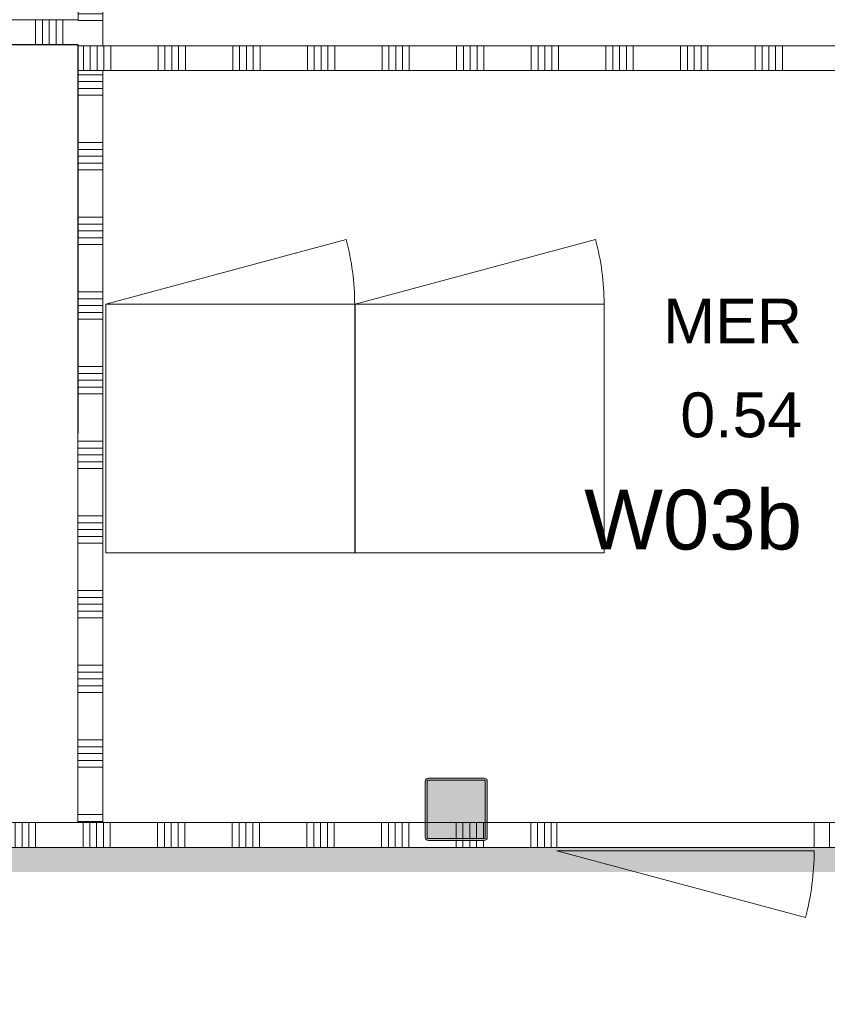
# Model space of a CAD drawing. Header units: millimetres. Extents: x -850 to 154668, y -80411 to 71019.
# Tile 169 of 236: x 49736 to 52982, y 29345 to 33300. Entities that reach past the tile are written whole.
import ezdxf
from ezdxf.enums import TextEntityAlignment as Align

# ---------------------------------------------------------------- set-up
doc = ezdxf.new("R2010")
doc.units = ezdxf.units.MM
doc.header["$MEASUREMENT"] = 0
for name, color, linetype in [('Info Wandafwerking aanduiding', 7, 'Continuous'), ('Info Wandafwerking aanduiding Doorsnede-arcering', 7, 'Continuous'), ('New_22 NC Binnenwanden', 7, 'Continuous'), ('New_22 NC Binnenwanden Deuren', 7, 'Continuous'), ('New_22 NC Binnenwanden Doorsnede-arcering', 7, 'Continuous'), ('New_22 NC Binnenwanden Laagscheidingslijnen', 7, 'Continuous'), ('New_23 Vloeren', 7, 'Continuous'), ('New_72 Vaste Inrichting', 7, 'Continuous'), ('New_Z Ruimtefuncties', 7, 'Continuous'), ('New_Z Ruimtefuncties Zone omranding', 7, 'Continuous'), ('New_Z Ruimtefuncties Zone tekst', 7, 'Continuous'), ('S-COLS-____-OTLN.RVT S', 7, 'Continuous'), ('S-COLS-____-OTLN.RVT S 2D arcering', 7, 'Continuous')]:
    doc.layers.add(name, color=color, linetype=linetype)
doc.styles.add('GENERATED_STYLE_1', font='arial.ttf')
doc.styles.add('GENERATED_STYLE_2', font='arial.ttf')

# ---------------------------------------------------------------- blocks, each defined once
blk = doc.blocks.new('Slab_1_1', base_point=(0, 17060))
at = {"layer": 'New_23 Vloeren', "color": 7, "linetype": 'Continuous', "lineweight": 0, "flags": 128}
blk.add_lwpolyline([(0, 17060), (25600, 17060), (25600, 17539.8), (30060, 17539.8), (30060, 0), (44257.3, 0), (99110, 0), (99110, 26125), (78570.2, 26125), (78570.2, 30220), (61804.1, 30220), (61804.1, 33195.8), (50070.2, 33195.8), (50070.2, 36555.1), (42600, 36555.1), (42600, 38994.9), (31200.9, 38994.9), (31200.9, 49880), (25600, 49880), (25600, 70460), (0, 70460)], close=True, dxfattribs=at)
blk = doc.blocks.new('Slab_3_1', base_point=(31200.9, 49880))
at = {"layer": 'New_23 Vloeren', "color": 7, "linetype": 'Continuous', "lineweight": 0, "flags": 128}
blk.add_lwpolyline([(31200.9, 49880), (31200.9, 38994.9), (42600, 38994.9), (42600, 36555.1), (50070.2, 36555.1), (50070.2, 33195.8), (61804.1, 33195.8), (61804.1, 53915), (31400.3, 53915), (31400.3, 49880)], close=True, dxfattribs=at)
blk = doc.blocks.new('Kast basis 1D 22_10')
at = {"layer": 'New_72 Vaste Inrichting', "color": 1, "linetype": 'Continuous', "lineweight": 0}
for p, q in [((0, 1000), (1000, 1000)), ((0, 0), (0, 1000)), ((1000, 0), (1000, 1000)), ((0, 0), (1000, 0)), ((0, 0), (965.9, -258.8))]:
    blk.add_line(p, q, dxfattribs=at)
blk.add_arc((0, 0), 1000, 345, 0, dxfattribs=at)
blk = doc.blocks.new('*X424')
at = {"layer": 'New_22 NC Binnenwanden Doorsnede-arcering', "color": 254, "linetype": 'Continuous', "lineweight": 0, "true_color": 0xe9ebeb}
blk.add_line((53345.1, 29975), (53345.1, 30075), dxfattribs=at)
blk = doc.blocks.new('*X425')
at = {"layer": 'New_22 NC Binnenwanden Doorsnede-arcering', "color": 254, "linetype": 'Continuous', "lineweight": 0, "true_color": 0xe9ebeb}
for p, q in [((47890.3, 29975), (47890.3, 30075)), ((47917.7, 29975), (47917.7, 30075)), ((47945.1, 29975), (47945.1, 30075)), ((47972.6, 29975), (47972.6, 30075)), ((48000, 29975), (48000, 30075)), ((48190.3, 29975), (48190.3, 30075)), ((48217.7, 29975), (48217.7, 30075)), ((48245.1, 29975), (48245.1, 30075)), ((48272.6, 29975), (48272.6, 30075)), ((48300, 29975), (48300, 30075))]:
    blk.add_line(p, q, dxfattribs=at)
blk = doc.blocks.new('*X426')
at = {"layer": 'New_22 NC Binnenwanden Doorsnede-arcering', "color": 254, "linetype": 'Continuous', "lineweight": 0, "true_color": 0xe9ebeb}
for p, q in [((49390.3, 29975), (49390.3, 30075)), ((49417.7, 29975), (49417.7, 30075)), ((49445.1, 29975), (49445.1, 30075)), ((49472.6, 29975), (49472.6, 30075)), ((49500, 29975), (49500, 30075)), ((49690.3, 29975), (49690.3, 30075)), ((49717.7, 29975), (49717.7, 30075)), ((49745.1, 29975), (49745.1, 30075)), ((49772.6, 29975), (49772.6, 30075)), ((49800, 29975), (49800, 30075)), ((49990.3, 29975), (49990.3, 30075)), ((50017.7, 29975), (50017.7, 30075)), ((50045.1, 29975), (50045.1, 30075)), ((50072.6, 29975), (50072.6, 30075)), ((50100, 29975), (50100, 30075)), ((50290.3, 29975), (50290.3, 30075)), ((50317.7, 29975), (50317.7, 30075)), ((50345.1, 29975), (50345.1, 30075)), ((50372.6, 29975), (50372.6, 30075)), ((50400, 29975), (50400, 30075)), ((50590.3, 29975), (50590.3, 30075)), ((50617.7, 29975), (50617.7, 30075)), ((50645.1, 29975), (50645.1, 30075)), ((50672.6, 29975), (50672.6, 30075)), ((50700, 29975), (50700, 30075)), ((50890.3, 29975), (50890.3, 30075)), ((50917.7, 29975), (50917.7, 30075)), ((50945.1, 29975), (50945.1, 30075)), ((50972.6, 29975), (50972.6, 30075)), ((51000, 29975), (51000, 30075)), ((51190.3, 29975), (51190.3, 30075)), ((51217.7, 29975), (51217.7, 30075)), ((51245.1, 29975), (51245.1, 30075)), ((51272.6, 29975), (51272.6, 30075)), ((51300, 29975), (51300, 30075)), ((51790.3, 29975), (51790.3, 30075)), ((51817.7, 29975), (51817.7, 30075)), ((51845.1, 29975), (51845.1, 30075)), ((51872.6, 29975), (51872.6, 30075)), ((51490.3, 29975), (51490.3, 30000)), ((51517.7, 29975), (51517.7, 30000)), ((51545.1, 29975), (51545.1, 30000)), ((51572.6, 29975), (51572.6, 30000)), ((51600, 29975), (51600, 30000.4))]:
    blk.add_line(p, q, dxfattribs=at)
blk = doc.blocks.new('*X427')
at = {"layer": 'New_22 NC Binnenwanden Doorsnede-arcering', "color": 254, "linetype": 'Continuous', "lineweight": 0, "true_color": 0xe9ebeb}
for p, q in [((52990.3, 29975), (52990.3, 30075)), ((53017.7, 29975), (53017.7, 30075)), ((53045.1, 29975), (53045.1, 30075)), ((53072.6, 29975), (53072.6, 30075)), ((53100, 29975), (53100, 30075))]:
    blk.add_line(p, q, dxfattribs=at)
blk = doc.blocks.new('*X428')
at = {"layer": 'New_22 NC Binnenwanden Doorsnede-arcering', "color": 254, "linetype": 'Continuous', "lineweight": 0, "true_color": 0xe9ebeb}
for p, q in [((51490.3, 30008), (51490.3, 30075)), ((51517.7, 30008), (51517.7, 30075)), ((51545.1, 30008), (51545.1, 30075)), ((51572.6, 30008), (51572.6, 30075)), ((51600, 30008.4), (51600, 30075))]:
    blk.add_line(p, q, dxfattribs=at)
blk = doc.blocks.new('D1 22_3')
at = {"layer": 'New_22 NC Binnenwanden Deuren', "color": 1, "linetype": 'Continuous', "lineweight": 0}
for q in [(-481.8, 267.6), (-517, 0)]:
    blk.add_line((517, 0), q, dxfattribs=at)
at = {"layer": 'New_22 NC Binnenwanden Deuren', "color": 7, "linetype": 'Continuous', "lineweight": 0}
for p, q in [((-517, -114), (-517, -14)), ((-517, -114), (-517, -14)), ((517, -114), (517, -14)), ((517, -114), (517, -14))]:
    blk.add_line(p, q, dxfattribs=at)
at = {"layer": 'New_22 NC Binnenwanden Deuren', "color": 1, "linetype": 'Continuous', "lineweight": 0}
blk.add_arc((517, 0), 1034, 165, 180, dxfattribs=at)
blk = doc.blocks.new('Wall_111_1', base_point=(53347.3, 30075))
at = {"layer": 'New_22 NC Binnenwanden', "color": 8, "linetype": 'Continuous', "lineweight": 0, "true_color": 0x778488}
for p, q in [((48311.5, 30075), (48311.5, 29975)), ((49345.5, 30075), (49345.5, 29975)), ((51895.4, 30075), (51895.4, 29975)), ((52929.4, 30075), (52929.4, 29975))]:
    blk.add_line(p, q, dxfattribs=at)
at = {"layer": 'New_22 NC Binnenwanden', "color": 8, "linetype": 'Continuous', "lineweight": 0, "true_color": 0x778488, "flags": 128}
for points in [[(48311.5, 30075), (47759.9, 30075)], [(51365, 30075), (49345.5, 30075)], [(51607, 30075), (51373, 30075)], [(51895.4, 30075), (51615, 30075)], [(53245.1, 30075), (52929.4, 30075)], [(53347.3, 30075), (53345.1, 30075)], [(53347.3, 30075), (53347.3, 29975)], [(47759.9, 29975), (48311.5, 29975)], [(49345.5, 29975), (51895.4, 29975)], [(52929.4, 29975), (53347.3, 29975)]]:
    blk.add_lwpolyline(points, dxfattribs=at)
at = {"layer": 'New_22 NC Binnenwanden Laagscheidingslijnen', "color": 8, "linetype": 'Continuous', "lineweight": 0, "true_color": 0x778488}
for p, q in [((53245.1, 30075), (53245.1, 29975)), ((53345.1, 29975), (53345.1, 30075))]:
    blk.add_line(p, q, dxfattribs=at)
at = {"layer": 'New_22 NC Binnenwanden', "color": 8, "lineweight": 0, "true_color": 0x778488}
for name in ['*X425', '*X426', '*X428', '*X427', '*X424']:
    blk.add_blockref(name, (0, 0), dxfattribs=at)
at = {"layer": 'New_22 NC Binnenwanden Deuren', "color": 1, "linetype": 'Continuous', "lineweight": 0, "zscale": 1000, "rotation": 179.9999999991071}
for p in [(48828.5, 29961), (52412.4, 29961)]:
    blk.add_blockref('D1 22_3', p, dxfattribs=at)
blk = doc.blocks.new('*X914')
at = {"layer": 'New_22 NC Binnenwanden Doorsnede-arcering', "color": 254, "linetype": 'Continuous', "lineweight": 0, "true_color": 0xe9ebeb}
for p, q in [((47100, 33300), (47100, 33270.1)), ((47127.4, 33300), (47127.4, 33242.7)), ((47154.9, 33300), (47154.9, 33215.3))]:
    blk.add_line(p, q, dxfattribs=at)
blk = doc.blocks.new('*X915')
at = {"layer": 'New_22 NC Binnenwanden Doorsnede-arcering', "color": 254, "linetype": 'Continuous', "lineweight": 0, "true_color": 0xe9ebeb}
for p, q in [((47182.3, 33300), (47182.3, 33200)), ((47209.7, 33300), (47209.7, 33200)), ((47400, 33300), (47400, 33200)), ((47427.4, 33300), (47427.4, 33200)), ((47454.9, 33300), (47454.9, 33200)), ((47482.3, 33300), (47482.3, 33200)), ((47509.7, 33300), (47509.7, 33200)), ((47700, 33300), (47700, 33200)), ((47727.4, 33300), (47727.4, 33200)), ((47754.9, 33300), (47754.9, 33200)), ((47782.3, 33300), (47782.3, 33200)), ((47809.7, 33300), (47809.7, 33200)), ((48000, 33300), (48000, 33200)), ((48027.4, 33300), (48027.4, 33200)), ((48054.9, 33300), (48054.9, 33200)), ((48082.3, 33300), (48082.3, 33200)), ((48109.7, 33300), (48109.7, 33200)), ((48300, 33300), (48300, 33200))]:
    blk.add_line(p, q, dxfattribs=at)
blk = doc.blocks.new('*X916')
at = {"layer": 'New_22 NC Binnenwanden Doorsnede-arcering', "color": 254, "linetype": 'Continuous', "lineweight": 0, "true_color": 0xe9ebeb}
for p, q in [((49500, 33300), (49500, 33200)), ((49527.4, 33300), (49527.4, 33200)), ((49554.9, 33300), (49554.9, 33200)), ((49582.3, 33300), (49582.3, 33200)), ((49609.7, 33300), (49609.7, 33200)), ((49800, 33300), (49800, 33200)), ((49827.4, 33300), (49827.4, 33200)), ((49854.9, 33300), (49854.9, 33200)), ((49882.3, 33300), (49882.3, 33200)), ((49909.7, 33300), (49909.7, 33200))]:
    blk.add_line(p, q, dxfattribs=at)
blk = doc.blocks.new('D1 22')
at = {"layer": 'New_22 NC Binnenwanden Deuren', "color": 1, "linetype": 'Continuous', "lineweight": 0}
for q in [(-481.8, 267.6), (-517, 0)]:
    blk.add_line((517, 0), q, dxfattribs=at)
at = {"layer": 'New_22 NC Binnenwanden Deuren', "color": 7, "linetype": 'Continuous', "lineweight": 0}
for p, q in [((-517, -25), (-517, -125)), ((-517, -25), (-517, -125)), ((517, -25), (517, -125)), ((517, -25), (517, -125))]:
    blk.add_line(p, q, dxfattribs=at)
at = {"layer": 'New_22 NC Binnenwanden Deuren', "color": 1, "linetype": 'Continuous', "lineweight": 0}
blk.add_arc((517, 0), 1034, 165, 180, dxfattribs=at)
blk = doc.blocks.new('*X918')
at = {"layer": 'New_22 NC Binnenwanden Doorsnede-arcering', "color": 254, "linetype": 'Continuous', "lineweight": 0, "true_color": 0xe9ebeb}
for p, q in [((47100, 33270.1), (47100, 33200)), ((47127.4, 33242.7), (47127.4, 33200)), ((47154.9, 33215.3), (47154.9, 33200))]:
    blk.add_line(p, q, dxfattribs=at)
blk = doc.blocks.new('Wall_182_1', base_point=(50020.2, 33200))
at = {"layer": 'New_22 NC Binnenwanden', "color": 8, "linetype": 'Continuous', "lineweight": 0, "true_color": 0x778488}
for p, q in [((48311.5, 33200), (48311.5, 33300)), ((49345.5, 33200), (49345.5, 33300))]:
    blk.add_line(p, q, dxfattribs=at)
at = {"layer": 'New_22 NC Binnenwanden', "color": 8, "linetype": 'Continuous', "lineweight": 0, "true_color": 0x778488, "flags": 128}
for points in [[(48311.5, 33300), (47070.1, 33300)], [(47070.1, 33300), (47070.1, 33200)], [(49970.2, 33300), (49345.5, 33300)], [(47170.1, 33200), (48170.1, 33200)], [(48270.1, 33200), (48311.5, 33200)], [(49345.5, 33200), (49970.2, 33200)]]:
    blk.add_lwpolyline(points, dxfattribs=at)
at = {"layer": 'New_22 NC Binnenwanden', "color": 8, "lineweight": 0, "true_color": 0x778488}
for name in ['*X914', '*X918', '*X915', '*X916']:
    blk.add_blockref(name, (0, 0), dxfattribs=at)
at = {"layer": 'New_22 NC Binnenwanden Deuren', "color": 1, "linetype": 'Continuous', "lineweight": 0, "zscale": 1000, "rotation": 180}
blk.add_blockref('D1 22', (48828.5, 33175), dxfattribs=at)
blk = doc.blocks.new('Wall_449_1', base_point=(61930.2, 29976.8))
at = {"layer": 'Info Wandafwerking aanduiding Doorsnede-arcering', "linetype": 'Continuous', "lineweight": 0}
blk.add_hatch(color=1, dxfattribs=at).paths.add_polyline_path([(61930.2, 29976.8), (47375.4, 29976.8), (47375.4, 29876.8), (61930.2, 29876.8)])
blk = doc.blocks.new('Column 71[71]_1', base_point=(0.5, 3))
at = {"layer": 'S-COLS-____-OTLN.RVT S 2D arcering', "linetype": 'Continuous', "lineweight": 0, "true_color": 0x778488}
h = blk.add_hatch(color=8, dxfattribs=at)
h.paths.add_polyline_path([(51365.5, 30016), (51366.5, 30011), (51369.3, 30006.8), (51373.5, 30004), (51378.5, 30003), (51602.5, 30003), (51607.5, 30004), (51611.7, 30006.8), (51614.5, 30011), (51615.5, 30016), (51615.5, 30240), (51614.5, 30244.9), (51611.7, 30249.2), (51607.5, 30252), (51602.5, 30253), (51378.5, 30253), (51373.5, 30252), (51369.3, 30249.2), (51366.5, 30244.9), (51365.5, 30240)])
h.paths.add_polyline_path([(51602.5, 30011), (51378.5, 30011), (51376.6, 30011.3), (51375, 30012.4), (51373.9, 30014), (51373.5, 30016), (51373.5, 30240), (51373.9, 30241.9), (51375, 30243.5), (51376.6, 30244.6), (51378.5, 30245), (51602.5, 30245), (51604.4, 30244.6), (51606.1, 30243.5), (51607.1, 30241.9), (51607.5, 30240), (51607.5, 30016), (51607.1, 30014), (51606.1, 30012.4), (51604.4, 30011.3)], flags=0)
blk.add_hatch(color=8, dxfattribs=at).paths.add_polyline_path([(51602.5, 30245), (51378.5, 30245), (51376.6, 30244.6), (51375, 30243.5), (51373.9, 30241.9), (51373.5, 30240), (51373.5, 30016), (51373.9, 30014), (51375, 30012.4), (51376.6, 30011.3), (51378.5, 30011), (51602.5, 30011), (51604.4, 30011.3), (51606.1, 30012.4), (51607.1, 30014), (51607.5, 30016), (51607.5, 30240), (51607.1, 30241.9), (51606.1, 30243.5), (51604.4, 30244.6)])
at = {"layer": 'S-COLS-____-OTLN.RVT S', "color": 1, "linetype": 'Continuous', "lineweight": 0}
for p, q in [((51366.5, 30244.9), (51365.5, 30240)), ((51365.5, 30240), (51365.5, 30016)), ((51369.3, 30249.2), (51366.5, 30244.9)), ((51373.5, 30252), (51369.3, 30249.2)), ((51378.5, 30253), (51373.5, 30252)), ((51373.5, 30240), (51373.9, 30241.9)), ((51373.5, 30016), (51373.5, 30240)), ((51373.9, 30241.9), (51375, 30243.5)), ((51375, 30243.5), (51376.6, 30244.6)), ((51376.6, 30244.6), (51378.5, 30245)), ((51602.5, 30253), (51378.5, 30253)), ((51378.5, 30245), (51602.5, 30245)), ((51607.5, 30252), (51602.5, 30253)), ((51602.5, 30245), (51604.4, 30244.6)), ((51604.4, 30244.6), (51606.1, 30243.5)), ((51606.1, 30243.5), (51607.1, 30241.9)), ((51607.1, 30241.9), (51607.5, 30240)), ((51611.7, 30249.2), (51607.5, 30252)), ((51607.5, 30240), (51607.5, 30016)), ((51614.5, 30244.9), (51611.7, 30249.2)), ((51615.5, 30240), (51614.5, 30244.9)), ((51615.5, 30016), (51615.5, 30240)), ((51365.5, 30016), (51366.5, 30011)), ((51366.5, 30011), (51369.3, 30006.8)), ((51369.3, 30006.8), (51373.5, 30004)), ((51373.9, 30014), (51373.5, 30016)), ((51373.5, 30004), (51378.5, 30003)), ((51375, 30012.4), (51373.9, 30014)), ((51376.6, 30011.3), (51375, 30012.4)), ((51378.5, 30011), (51376.6, 30011.3)), ((51602.5, 30011), (51378.5, 30011)), ((51378.5, 30003), (51602.5, 30003)), ((51604.4, 30011.3), (51602.5, 30011)), ((51602.5, 30003), (51607.5, 30004)), ((51606.1, 30012.4), (51604.4, 30011.3)), ((51607.1, 30014), (51606.1, 30012.4)), ((51607.5, 30016), (51607.1, 30014)), ((51607.5, 30004), (51611.7, 30006.8)), ((51611.7, 30006.8), (51614.5, 30011)), ((51614.5, 30011), (51615.5, 30016))]:
    blk.add_line(p, q, dxfattribs=at)
blk = doc.blocks.new('*X3165')
at = {"layer": 'New_22 NC Binnenwanden Doorsnede-arcering', "color": 254, "linetype": 'Continuous', "lineweight": 0, "true_color": 0xe9ebeb}
for p, q in [((50074.5, 33164.4), (50074.5, 33195.8)), ((50102, 33164.4), (50102, 33195.8)), ((50292.2, 33164.4), (50292.2, 33195.8)), ((50319.7, 33164.4), (50319.7, 33195.8)), ((50347.1, 33164.4), (50347.1, 33195.8)), ((50374.5, 33164.4), (50374.5, 33195.8)), ((50402, 33164.4), (50402, 33195.8)), ((50592.2, 33164.4), (50592.2, 33195.7)), ((50619.7, 33164.4), (50619.7, 33195.7)), ((50647.1, 33164.4), (50647.1, 33195.7)), ((50674.5, 33164.4), (50674.5, 33195.7)), ((50702, 33164.4), (50702, 33195.7)), ((50892.2, 33164.3), (50892.2, 33195.7)), ((50919.7, 33164.3), (50919.7, 33195.7)), ((50947.1, 33164.3), (50947.1, 33195.7)), ((50974.5, 33164.3), (50974.5, 33195.7)), ((51002, 33164.3), (51002, 33195.7)), ((51192.2, 33164.3), (51192.2, 33195.7)), ((51219.7, 33164.3), (51219.7, 33195.7)), ((51247.1, 33164.3), (51247.1, 33195.7)), ((51274.5, 33164.3), (51274.5, 33195.7)), ((51302, 33164.3), (51302, 33195.7)), ((51492.2, 33164.3), (51492.2, 33195.7)), ((51519.7, 33164.3), (51519.7, 33195.7)), ((51547.1, 33164.3), (51547.1, 33195.7)), ((51574.5, 33164.3), (51574.5, 33195.7)), ((51602, 33164.3), (51602, 33195.7)), ((51792.2, 33164.3), (51792.2, 33195.7)), ((51819.7, 33164.3), (51819.7, 33195.7)), ((51847.1, 33164.3), (51847.1, 33195.7)), ((51874.5, 33164.3), (51874.5, 33195.7)), ((51902, 33164.3), (51902, 33195.7)), ((52092.2, 33164.3), (52092.2, 33195.7)), ((52119.7, 33164.3), (52119.7, 33195.7)), ((52147.1, 33164.3), (52147.1, 33195.7)), ((52174.5, 33164.3), (52174.5, 33195.7)), ((52202, 33164.3), (52202, 33195.7)), ((52392.2, 33164.3), (52392.2, 33195.6)), ((52419.7, 33164.3), (52419.7, 33195.6)), ((52447.1, 33164.2), (52447.1, 33195.6)), ((52474.5, 33164.2), (52474.5, 33195.6)), ((52502, 33164.2), (52502, 33195.6)), ((52692.2, 33164.2), (52692.2, 33195.6)), ((52719.7, 33164.2), (52719.7, 33195.6)), ((52747.1, 33164.2), (52747.1, 33195.6)), ((52774.5, 33164.2), (52774.5, 33195.6)), ((52802, 33164.2), (52802, 33195.6)), ((50074.5, 33095.8), (50074.5, 33164.4)), ((50102, 33095.8), (50102, 33164.4)), ((50292.2, 33095.8), (50292.2, 33164.4)), ((50319.7, 33095.8), (50319.7, 33164.4)), ((50347.1, 33095.8), (50347.1, 33164.4)), ((50374.5, 33095.8), (50374.5, 33164.4)), ((50402, 33095.8), (50402, 33164.4)), ((50592.2, 33095.7), (50592.2, 33164.4)), ((50619.7, 33095.7), (50619.7, 33164.4)), ((50647.1, 33095.7), (50647.1, 33164.4)), ((50674.5, 33095.7), (50674.5, 33164.4)), ((50702, 33095.7), (50702, 33164.4)), ((50892.2, 33095.7), (50892.2, 33164.3)), ((50919.7, 33095.7), (50919.7, 33164.3)), ((50947.1, 33095.7), (50947.1, 33164.3)), ((50974.5, 33095.7), (50974.5, 33164.3)), ((51002, 33095.7), (51002, 33164.3)), ((51192.2, 33095.7), (51192.2, 33164.3)), ((51219.7, 33095.7), (51219.7, 33164.3)), ((51247.1, 33095.7), (51247.1, 33164.3)), ((51274.5, 33095.7), (51274.5, 33164.3)), ((51302, 33095.7), (51302, 33164.3)), ((51492.2, 33095.7), (51492.2, 33164.3)), ((51519.7, 33095.7), (51519.7, 33164.3)), ((51547.1, 33095.7), (51547.1, 33164.3)), ((51574.5, 33095.7), (51574.5, 33164.3)), ((51602, 33095.7), (51602, 33164.3)), ((51792.2, 33095.7), (51792.2, 33164.3)), ((51819.7, 33095.7), (51819.7, 33164.3)), ((51847.1, 33095.7), (51847.1, 33164.3)), ((51874.5, 33095.7), (51874.5, 33164.3)), ((51902, 33095.7), (51902, 33164.3)), ((52092.2, 33095.7), (52092.2, 33164.3)), ((52119.7, 33095.7), (52119.7, 33164.3)), ((52147.1, 33095.7), (52147.1, 33164.3)), ((52174.5, 33095.7), (52174.5, 33164.3)), ((52202, 33095.7), (52202, 33164.3)), ((52392.2, 33095.6), (52392.2, 33164.3)), ((52419.7, 33095.6), (52419.7, 33164.3)), ((52447.1, 33095.6), (52447.1, 33164.2)), ((52474.5, 33095.6), (52474.5, 33164.2)), ((52502, 33095.6), (52502, 33164.2)), ((52692.2, 33095.6), (52692.2, 33164.2)), ((52719.7, 33095.6), (52719.7, 33164.2)), ((52747.1, 33095.6), (52747.1, 33164.2)), ((52774.5, 33095.6), (52774.5, 33164.2)), ((52802, 33095.6), (52802, 33164.2))]:
    blk.add_line(p, q, dxfattribs=at)
blk = doc.blocks.new('*X3166')
at = {"layer": 'New_22 NC Binnenwanden Doorsnede-arcering', "color": 254, "linetype": 'Continuous', "lineweight": 0, "true_color": 0xe9ebeb}
for p, q in [((49992.2, 33164.4), (49992.2, 33195.8)), ((50019.7, 33164.4), (50019.7, 33195.8)), ((50047.1, 33164.4), (50047.1, 33195.8)), ((49992.2, 33095.8), (49992.2, 33164.4)), ((50019.7, 33095.8), (50019.7, 33164.4)), ((50047.1, 33095.8), (50047.1, 33164.4))]:
    blk.add_line(p, q, dxfattribs=at)
blk = doc.blocks.new('Wall_674_1', base_point=(50020.2, 33195.8))
at = {"layer": 'New_22 NC Binnenwanden', "color": 8, "linetype": 'Continuous', "lineweight": 0, "true_color": 0x778488}
blk.add_line((49970.2, 33195.8), (49970.2, 33095.8), dxfattribs=at)
at = {"layer": 'New_22 NC Binnenwanden', "color": 8, "linetype": 'Continuous', "lineweight": 0, "true_color": 0x778488, "flags": 128}
for points in [[(61610, 33195.1), (50070.2, 33195.8)], [(50070.2, 33095.8), (61610, 33095.1)]]:
    blk.add_lwpolyline(points, dxfattribs=at)
at = {"layer": 'New_22 NC Binnenwanden Laagscheidingslijnen', "color": 8, "linetype": 'Continuous', "lineweight": 0, "true_color": 0x778488}
for p, q in [((50070.2, 33195.8), (49970.2, 33195.8)), ((49970.2, 33095.8), (50070.2, 33095.8))]:
    blk.add_line(p, q, dxfattribs=at)
at = {"layer": 'New_22 NC Binnenwanden', "color": 8, "lineweight": 0, "true_color": 0x778488}
for name in ['*X3166', '*X3165']:
    blk.add_blockref(name, (0, 0), dxfattribs=at)
blk = doc.blocks.new('*X3174')
at = {"layer": 'New_22 NC Binnenwanden Doorsnede-arcering', "color": 254, "linetype": 'Continuous', "lineweight": 0, "true_color": 0xe9ebeb}
for p, q in [((49970.2, 33079.4), (50070.2, 33079.3)), ((49970.2, 33051.9), (50070.2, 33051.9)), ((49970.2, 33024.5), (50070.2, 33024.5)), ((49970.2, 32997.1), (50070.2, 32997)), ((49970.2, 32806.8), (50070.2, 32806.8)), ((49970.2, 32779.4), (50070.2, 32779.3)), ((49970.2, 32751.9), (50070.2, 32751.9)), ((49970.2, 32724.5), (50070.2, 32724.5)), ((49970.2, 32697.1), (50070.2, 32697)), ((49970.2, 32506.8), (50070.2, 32506.8)), ((49970.2, 32479.4), (50070.2, 32479.3)), ((49970.2, 32451.9), (50070.2, 32451.9)), ((49970.2, 32424.5), (50070.2, 32424.5)), ((49970.2, 32397.1), (50070.2, 32397)), ((49970.2, 32206.8), (50070.2, 32206.8)), ((49970.2, 32179.4), (50070.2, 32179.3)), ((49970.2, 32151.9), (50070.2, 32151.9)), ((49970.2, 32124.5), (50070.2, 32124.5)), ((49970.2, 32097.1), (50070.2, 32097)), ((49970.1, 31906.8), (50070.1, 31906.8)), ((49970.1, 31879.4), (50070.1, 31879.3)), ((49970.1, 31851.9), (50070.1, 31851.9)), ((49970.1, 31824.5), (50070.1, 31824.5)), ((49970.1, 31797.1), (50070.1, 31797)), ((49970.1, 31606.8), (50070.1, 31606.8)), ((49970.1, 31579.4), (50070.1, 31579.3)), ((49970.1, 31551.9), (50070.1, 31551.9)), ((49970.1, 31524.5), (50070.1, 31524.5)), ((49970.1, 31497.1), (50070.1, 31497)), ((49970.1, 31306.8), (50070.1, 31306.8)), ((49970.1, 31279.4), (50070.1, 31279.3)), ((49970.1, 31251.9), (50070.1, 31251.9)), ((49970.1, 31224.5), (50070.1, 31224.5)), ((49970.1, 31197.1), (50070.1, 31197)), ((49970.1, 31006.8), (50070.1, 31006.8)), ((49970.1, 30979.4), (50070.1, 30979.3)), ((49970.1, 30951.9), (50070.1, 30951.9)), ((49970.1, 30924.5), (50070.1, 30924.5)), ((49970.1, 30897.1), (50070.1, 30897)), ((49970.1, 30706.8), (50070.1, 30706.8)), ((49970.1, 30679.4), (50070.1, 30679.3)), ((49970.1, 30651.9), (50070.1, 30651.9)), ((49970.1, 30624.5), (50070.1, 30624.5)), ((49970.1, 30597.1), (50070.1, 30597)), ((49970.1, 30406.8), (50070.1, 30406.8)), ((49970.1, 30379.4), (50070.1, 30379.3)), ((49970, 30351.9), (50070, 30351.9)), ((49970, 30324.5), (50070, 30324.5)), ((49970, 30297.1), (50070, 30297)), ((49970, 30106.8), (50070, 30106.8)), ((49970, 30079.4), (50070, 30079.3))]:
    blk.add_line(p, q, dxfattribs=at)
blk = doc.blocks.new('*X3175')
at = {"layer": 'New_22 NC Binnenwanden Doorsnede-arcering', "color": 254, "linetype": 'Continuous', "lineweight": 0, "true_color": 0xe9ebeb}
for p, q in [((49970.4, 37006.8), (50070.4, 37006.8)), ((49970.4, 36979.4), (50070.4, 36979.3)), ((49970.4, 36951.9), (50070.4, 36951.9)), ((49970.4, 36924.5), (50070.4, 36924.5)), ((49970.4, 36897.1), (50070.4, 36897)), ((49970.4, 36706.8), (50070.4, 36706.8)), ((49970.4, 36679.4), (50070.4, 36679.3)), ((49970.4, 36651.9), (50070.4, 36651.9)), ((49970.4, 36624.5), (50070.4, 36624.5)), ((49970.4, 36597.1), (50070.4, 36597)), ((49970.4, 36406.8), (50070.4, 36406.8)), ((49970.4, 36379.4), (50070.4, 36379.3)), ((49970.4, 36351.9), (50070.4, 36351.9)), ((49970.4, 36324.5), (50070.4, 36324.5)), ((49970.4, 36297.1), (50070.4, 36297)), ((49970.4, 36106.8), (50070.4, 36106.8)), ((49970.4, 36079.4), (50070.4, 36079.3)), ((49970.4, 36051.9), (50070.4, 36051.9)), ((49970.4, 36024.5), (50070.4, 36024.5)), ((49970.4, 35997.1), (50070.4, 35997)), ((49970.4, 35806.8), (50070.4, 35806.8)), ((49970.4, 35779.4), (50070.4, 35779.3)), ((49970.4, 35751.9), (50070.4, 35751.9)), ((49970.4, 35724.5), (50070.4, 35724.5)), ((49970.4, 35697.1), (50070.4, 35697)), ((49970.4, 35506.8), (50070.4, 35506.8)), ((49970.3, 35451.9), (50070.3, 35451.9)), ((49970.4, 35479.4), (50070.4, 35479.3)), ((49970.3, 35424.5), (50070.3, 35424.5)), ((49970.3, 35397.1), (50070.3, 35397)), ((49970.3, 35206.8), (50070.3, 35206.8)), ((49970.3, 35179.4), (50070.3, 35179.3)), ((49970.3, 35151.9), (50070.3, 35151.9)), ((49970.3, 35124.5), (50070.3, 35124.5)), ((49970.3, 35097.1), (50070.3, 35097)), ((49970.3, 34906.8), (50070.3, 34906.8)), ((49970.3, 34879.4), (50070.3, 34879.3)), ((49970.3, 34851.9), (50070.3, 34851.9)), ((49970.3, 34824.5), (50070.3, 34824.5)), ((49970.3, 34797.1), (50070.3, 34797)), ((49970.3, 34606.8), (50070.3, 34606.8)), ((49970.3, 34579.4), (50070.3, 34579.3)), ((49970.3, 34551.9), (50070.3, 34551.9)), ((49970.3, 34524.5), (50070.3, 34524.5)), ((49970.3, 34497.1), (50070.3, 34497)), ((49970.3, 34306.8), (50070.3, 34306.8)), ((49970.3, 34279.4), (50070.3, 34279.3)), ((49970.3, 34251.9), (50070.3, 34251.9)), ((49970.3, 34224.5), (50070.3, 34224.5)), ((49970.3, 34197.1), (50070.3, 34197)), ((49970.3, 34006.8), (50070.3, 34006.8)), ((49970.3, 33979.4), (50070.3, 33979.3)), ((49970.3, 33951.9), (50070.3, 33951.9)), ((49970.3, 33924.5), (50070.3, 33924.5)), ((49970.3, 33897.1), (50070.3, 33897)), ((49970.2, 33706.8), (50070.2, 33706.8)), ((49970.2, 33679.4), (50070.2, 33679.3)), ((49970.2, 33651.9), (50070.2, 33651.9)), ((49970.2, 33624.5), (50070.2, 33624.5)), ((49970.2, 33597.1), (50070.2, 33597)), ((49970.2, 33406.8), (50070.2, 33406.8)), ((49970.2, 33379.4), (50070.2, 33379.3)), ((49970.2, 33351.9), (50070.2, 33351.9)), ((49970.2, 33324.5), (50070.2, 33324.5)), ((49970.2, 33297.1), (50070.2, 33297))]:
    blk.add_line(p, q, dxfattribs=at)
blk = doc.blocks.new('Wall_677_1', base_point=(50020.5, 37155.1))
at = {"layer": 'New_22 NC Binnenwanden', "color": 8, "linetype": 'Continuous', "lineweight": 0, "true_color": 0x778488, "flags": 128}
for points in [[(50070.2, 33195.8), (50070.4, 37055.1)], [(49970.4, 36455.1), (49970.2, 33300)], [(49970.2, 33200), (49970, 30075)], [(50070, 30075), (50070.2, 33095.8)], [(50070, 30075), (49970, 30075)]]:
    blk.add_lwpolyline(points, dxfattribs=at)
at = {"layer": 'New_22 NC Binnenwanden Laagscheidingslijnen', "color": 8, "linetype": 'Continuous', "lineweight": 0, "true_color": 0x778488}
for p, q in [((50070.2, 33195.8), (49970.2, 33195.8)), ((49970.2, 33095.8), (50070.2, 33095.8))]:
    blk.add_line(p, q, dxfattribs=at)
at = {"layer": 'New_22 NC Binnenwanden', "color": 8, "lineweight": 0, "true_color": 0x778488}
for name in ['*X3175', '*X3174']:
    blk.add_blockref(name, (0, 0), dxfattribs=at)
blk = doc.blocks.new('MER_0.54_74_1', base_point=(52442, 31655.4))
at = {"layer": 'New_Z Ruimtefuncties Zone tekst', "color": 2, "lineweight": 0}
for tag, height, style, p in [('DUMMY_938', 180, 'GENERATED_STYLE_1', (52880.8, 32221.1)), ('ROOM_NAME', 180, 'GENERATED_STYLE_1', (52880.8, 32180)), ('DUMMY_939', 180, 'GENERATED_STYLE_1', (52880.8, 31844)), ('ROOM_NUMBER', 180, 'GENERATED_STYLE_1', (52880.8, 31802.8)), ('stWallCovering', 240, 'GENERATED_STYLE_2', (52880.8, 31412))]:
    blk.add_attdef(tag, text='', height=height, dxfattribs=dict(at, style=style)).set_placement(p, align=Align.TOP_RIGHT)
at = {"layer": 'New_Z Ruimtefuncties Zone tekst', "color": 2, "lineweight": 0, "style": 'GENERATED_STYLE_2'}
blk.add_attdef('DUMMY_940', text='', height=240, dxfattribs=at).set_placement((52003.1, 31466.8), align=Align.TOP_LEFT)

msp = doc.modelspace()

# ---------------------------------------------------------------- linework, layer by layer
at = {"layer": 'New_Z Ruimtefuncties Zone omranding', "color": 203, "linetype": 'Continuous', "lineweight": 0, "true_color": 0xb07cd8, "flags": 128}
msp.add_lwpolyline([(50070.2, 37055.1), (50070.2, 33195.1), (61610, 33195.1), (61610.1, 37470.2), (61610.2, 37470.2), (61610.2, 38775.2), (59750.5, 38775.1), (59750.6, 37555.1), (53649.8, 37555.1), (53650.4, 37055.1)], close=True, dxfattribs=at)
at = {"layer": 'New_Z Ruimtefuncties Zone omranding', "color": 52, "linetype": 'Continuous', "lineweight": 0, "flags": 128}
msp.add_lwpolyline([(49970, 30075), (49970, 33200.8), (48270.1, 33200.8), (48270.1, 30075.1)], close=True, dxfattribs=at)
at = {"layer": 'New_Z Ruimtefuncties Zone omranding', "color": 21, "linetype": 'Continuous', "lineweight": 0, "true_color": 0xffaa55, "flags": 128}
msp.add_lwpolyline([(50070.2, 33095.8), (50070, 30075), (53247.3, 30075.7), (53247.3, 33095.8)], close=True, dxfattribs=at)
at = {"layer": 'New_Z Ruimtefuncties Zone omranding', "color": 41, "linetype": 'Continuous', "lineweight": 0, "true_color": 0xffdd55, "flags": 128}
msp.add_lwpolyline([(47375.4, 29975), (47375.4, 26302.2), (61260, 26308.3), (61261, 19351.7, -0.295235), (61910, 18348.4), (61910, 12048.4), (62190, 12048.4), (73268, 12048.4), (73268, 14148.3, -0.414214), (74268, 15148.3), (77660, 15148.3), (77660, 17150), (75260.1, 17150), (75260.1, 30198.3), (62011.9, 30198.3), (62011.9, 29975)], format="xyb", close=True, dxfattribs=at)

# ---------------------------------------------------------------- block references
at = {"layer": 'Info Wandafwerking aanduiding', "color": 1, "lineweight": 0}
msp.add_blockref('Wall_449_1', (61930.2, 29976.8), dxfattribs=at)
at = {"layer": 'New_22 NC Binnenwanden', "color": 8, "lineweight": 0, "true_color": 0x778488}
for name, p in [('Wall_677_1', (50020.5, 37155.1)), ('Wall_182_1', (50020.2, 33200)), ('Wall_674_1', (50020.2, 33195.8)), ('Wall_111_1', (53347.3, 30075))]:
    msp.add_blockref(name, p, dxfattribs=at)
at = {"layer": 'New_23 Vloeren', "color": 7, "linetype": 'Continuous', "lineweight": 0}
for name, p in [('Slab_1_1', (0, 17060)), ('Slab_3_1', (31200.9, 49880))]:
    msp.add_blockref(name, p, dxfattribs=at)
at = {"layer": 'New_72 Vaste Inrichting', "color": 1, "linetype": 'Continuous', "lineweight": 0, "xscale": -0.9999999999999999, "zscale": 1000, "rotation": 179.999983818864}
for p in [(50082.3, 32157.9), (51084.9, 32157.9)]:
    msp.add_blockref('Kast basis 1D 22_10', p, dxfattribs=at)
at = {"layer": 'New_Z Ruimtefuncties', "color": 2, "linetype": 'Continuous', "lineweight": 0}
msp.add_blockref('MER_0.54_74_1', (52442, 31655.4), dxfattribs=at).add_auto_attribs({'ROOM_NAME': 'MER', 'ROOM_NUMBER': '0.54', 'stWallCovering': 'W03b'})
at = {"layer": 'S-COLS-____-OTLN.RVT S', "color": 1, "linetype": 'Continuous', "lineweight": 0}
msp.add_blockref('Column 71[71]_1', (0.5, 3), dxfattribs=at)

doc.saveas('drawing.dxf')
